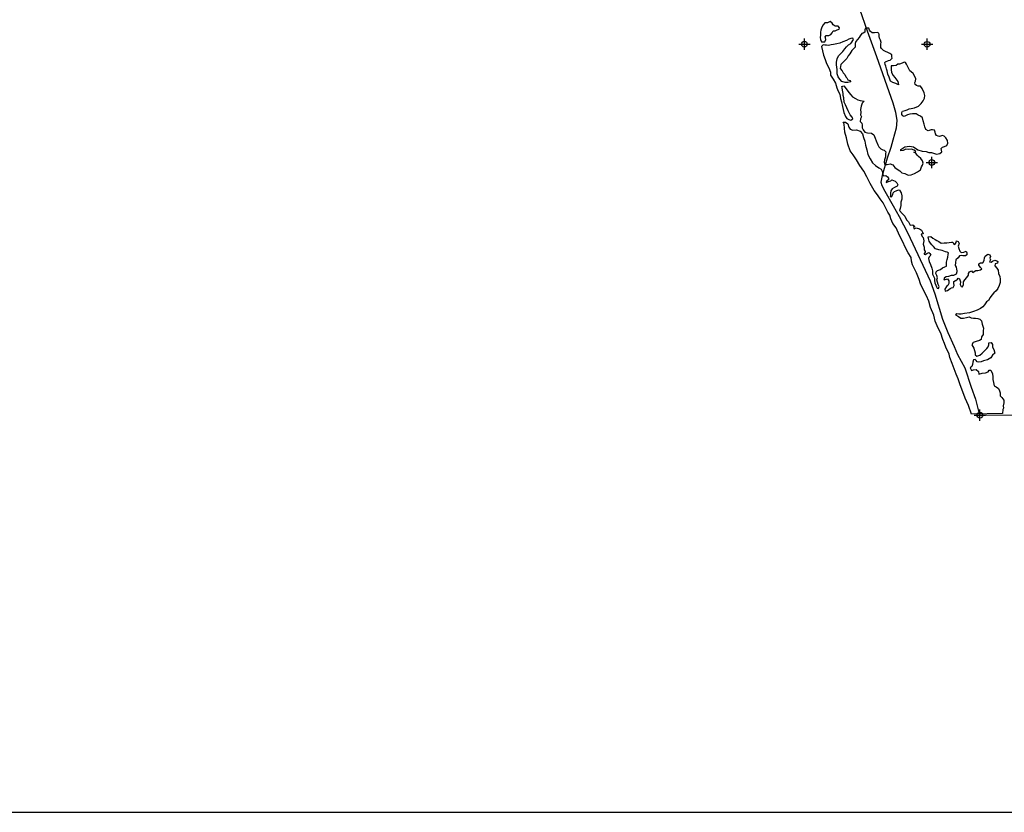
# Model space of a CAD drawing. Extents: x 137600 to 414800, y 708957 to 906957.
# Tile 1 of 10: x 180963 to 224325, y 708957 to 743873. Entities that reach past the tile are written whole.
import ezdxf

# ---------------------------------------------------------------- set-up
doc = ezdxf.new("R2010")
doc.units = 0
doc.header["$LTSCALE"] = 2000
doc.header["$PDMODE"] = 34
doc.header["$PDSIZE"] = 250
for name, color, linetype in [('BORDER9', 1, 'CONTINUOUS'), ('MAJROADS', 9, 'CONTINUOUS'), ('SEC', 2, 'CONTINUOUS'), ('WATER', 4, 'CONTINUOUS')]:
    doc.layers.add(name, color=color, linetype=linetype)

msp = doc.modelspace()

# ---------------------------------------------------------------- linework, layer by layer
at = {"layer": 'BORDER9', "color": 0}
msp.add_lwpolyline([(137600, 708957), (414800, 708957), (414800, 906957), (137600, 906957)], close=True, dxfattribs=at)
at = {"layer": 'MAJROADS', "color": 0}
msp.add_lwpolyline([(217950, 744346), (218286, 743388), (218696, 742246), (219418, 740204), (219533, 739801), (219597, 739432), (219569, 739089), (219423, 738570), (219328, 738236), (219165, 737776), (218942, 737015), (218889, 736722), (218930, 736563), (219062, 736319), (219434, 735671), (219691, 735200), (220079, 734476), (221060, 732366), (221265, 731803), (221601, 730686), (221831, 730089), (222119, 729475), (222259, 729131), (222582, 728533), (222868, 727685), (223057, 727155), (223239, 726452), (231722, 726527)], dxfattribs=at)
at = {"layer": 'SEC', "color": 0}
for p in [(215519, 742792), (220923, 742788), (221130, 737583), (223252, 726451)]:
    msp.add_point(p, dxfattribs=at)
at = {"layer": 'WATER', "color": 0}
for points in [[(216232, 743198), (216222, 743089), (216230, 743005), (216271, 742904), (216355, 742895), (216422, 742903), (216465, 742995), (216457, 743071), (216440, 743121), (216483, 743179), (216541, 743179), (216600, 743178), (216692, 743220), (216743, 743295), (216794, 743378), (216877, 743386), (216970, 743419), (217054, 743460), (217071, 743519), (217013, 743594), (216870, 743595), (216795, 743646), (216737, 743722), (216654, 743798), (216545, 743740), (216419, 743732), (216352, 743641), (216292, 743540), (216250, 743415), (216224, 743323)], [(218909, 742862), (218876, 742971), (218826, 743063), (218810, 743139), (218810, 743214), (218802, 743273), (218727, 743315), (218610, 743299), (218510, 743300), (218426, 743351), (218385, 743418), (218360, 743493), (218310, 743494), (218218, 743494), (218184, 743419), (218183, 743327), (218116, 743286), (218049, 743261), (217973, 743169), (217930, 743094), (217863, 743003), (217787, 742919), (217753, 742828), (217761, 742735), (217760, 742660), (217701, 742610), (217609, 742519), (217515, 742369), (217448, 742277), (217388, 742160), (217287, 742060), (217212, 741994), (217119, 741902), (217101, 741718), (217184, 741617), (217234, 741525), (217300, 741457), (217341, 741357), (217391, 741306), (217441, 741230), (217516, 741188), (217566, 741137), (217432, 741105), (217315, 741106), (217164, 741157), (217081, 741258), (217006, 741350), (216957, 741485), (216958, 741677), (216935, 741878), (216935, 742004), (216970, 742155), (217021, 742280), (217139, 742396), (217215, 742479), (217299, 742588), (217375, 742679), (217468, 742771), (217560, 742820), (217611, 742879), (217653, 742954), (217679, 743004), (217654, 743054), (217570, 743046), (217478, 743022), (217369, 742956), (217218, 742898), (217075, 742832), (216949, 742808), (216807, 742784), (216706, 742759), (216589, 742743), (216496, 742744), (216421, 742753), (216346, 742770), (216278, 742695), (216319, 742502), (216368, 742309), (216434, 742116), (216500, 741940), (216599, 741747), (216673, 741562), (216672, 741436), (216788, 741260), (216896, 741075), (216945, 740874), (217011, 740722), (217077, 740596), (217109, 740404), (217150, 740253), (217199, 740043), (217264, 739783), (217338, 739607), (217396, 739514), (217471, 739472), (217563, 739446), (217647, 739504), (217631, 739580), (217540, 739689), (217449, 739857), (217383, 739992), (217333, 740126), (217275, 740244), (217251, 740428), (217227, 740528), (217228, 740621), (217203, 740763), (217179, 740872), (217163, 740931), (217255, 740964), (217363, 740829), (217471, 740669), (217562, 740560), (217637, 740476), (217770, 740399), (217871, 740340), (217979, 740314), (218063, 740305), (218155, 740288), (218071, 740196), (218019, 740063), (217993, 739921), (218001, 739787), (217992, 739678), (218041, 739594), (217999, 739502), (217981, 739393), (218048, 739317), (218072, 739225), (218072, 739116), (218113, 739016), (218179, 738923), (218305, 738889), (218472, 738879), (218572, 738795), (218638, 738652), (218688, 738535), (218762, 738367), (218795, 738266), (218886, 738182), (218978, 738139), (219028, 738122), (219103, 738046), (219094, 737963), (219093, 737829), (219042, 737703), (219041, 737603), (219066, 737494), (219166, 737493), (219300, 737517), (219409, 737483), (219509, 737365), (219600, 737289), (219725, 737222), (219817, 737129), (219942, 737095), (220084, 737027), (220218, 737034), (220369, 737100), (220504, 737166), (220630, 737257), (220673, 737391), (220723, 737466), (220749, 737550), (220725, 737650), (220642, 737760), (220542, 737853), (220484, 737912), (220425, 737987), (220334, 738038), (220409, 738038), (220434, 738063), (220351, 738130), (220234, 738173), (220092, 738157), (219991, 738166), (219874, 738108), (219773, 738092), (219765, 738159), (219942, 738275), (220151, 738299), (220327, 738273), (220510, 738146), (220702, 738086), (220886, 738060), (221003, 738017), (221112, 738016), (221346, 737956), (221480, 737980), (221581, 738047), (221565, 738130), (221549, 738198), (221608, 738264), (221692, 738280), (221801, 738338), (221835, 738430), (221827, 738556), (221753, 738673), (221678, 738749), (221603, 738775), (221477, 738734), (221410, 738743), (221335, 738777), (221293, 738844), (221286, 738919), (221244, 739003), (221169, 739021), (221102, 739021), (220968, 738980), (220876, 739039), (220827, 739148), (220794, 739274), (220745, 739417), (220720, 739551), (220629, 739619), (220537, 739669), (220437, 739720), (220278, 739730), (220160, 739705), (220060, 739681), (219917, 739615), (219850, 739632), (219817, 739691), (219818, 739783), (219843, 739850), (219952, 739866), (220045, 739907), (220137, 739948), (220229, 739956), (220372, 739997), (220540, 740063), (220658, 740179), (220759, 740296), (220810, 740413), (220819, 740530), (220795, 740647), (220704, 740849), (220637, 740941), (220529, 740942), (220453, 740976), (220404, 741018), (220379, 741102), (220421, 741161), (220422, 741269), (220364, 741395), (220306, 741496), (220223, 741572), (220165, 741614), (220090, 741766), (220024, 741917), (219975, 741992), (219908, 742001), (219824, 741952), (219715, 741919), (219631, 741911), (219563, 741861), (219438, 741845), (219337, 741846), (219345, 741678), (219360, 741553), (219435, 741418), (219510, 741326), (219593, 741216), (219634, 741149), (219650, 741082), (219667, 741006), (219541, 741057), (219416, 741109), (219316, 741159), (219250, 741336), (219193, 741478), (219160, 741621), (219135, 741713), (219103, 741822), (219078, 741898), (219062, 741982), (219087, 742023), (219230, 742081), (219297, 742097), (219381, 742172), (219373, 742239), (219374, 742323), (219291, 742390), (219199, 742425), (219099, 742475), (218998, 742518), (218915, 742602), (218890, 742653), (218891, 742736), (218883, 742803)], [(222878, 726492), (222755, 726878), (222607, 727197), (222500, 727483), (222376, 727785), (222294, 728053), (222203, 728263), (222121, 728498), (222031, 728733), (221924, 728985), (221891, 729136), (221751, 729447), (221693, 729606), (221619, 729791), (221529, 730059), (221413, 730278), (221281, 730588), (221216, 730857), (221076, 731201), (221002, 731469), (220895, 731713), (220779, 731931), (220639, 732234), (220573, 732435), (220458, 732729), (220276, 733073), (220235, 733233), (220219, 733392), (220095, 733610), (219963, 733846), (219856, 734089), (219715, 734367), (219567, 734711), (219409, 734896), (219326, 735106), (219277, 735265), (219194, 735400), (219087, 735593), (218988, 735811), (218863, 735980), (218739, 736156), (218598, 736350), (218416, 736652), (218267, 736955), (218143, 737198), (217960, 737451), (217820, 737703), (217670, 737913), (217538, 738098), (217439, 738384), (217374, 738669), (217300, 738912), (217285, 739096), (217277, 739264), (217228, 739356), (217328, 739356), (217428, 739280), (217477, 739137), (217535, 739044), (217661, 739002), (217812, 739026), (217970, 738958), (218078, 738840), (218119, 738681), (218177, 738521), (218209, 738345), (218266, 738144), (218315, 737934), (218423, 737749), (218514, 737573), (218647, 737446), (218805, 737345), (218905, 737294), (218947, 737193), (218979, 737059), (219012, 737000), (219113, 737016), (219188, 736949), (219221, 736890), (219229, 736815), (219153, 736773), (219128, 736706), (219228, 736739), (219329, 736780), (219371, 736822), (219513, 736762), (219588, 736687), (219638, 736603), (219612, 736544), (219495, 736478), (219385, 736420), (219334, 736337), (219309, 736228), (219308, 736144), (219299, 736086), (219358, 736069), (219417, 736169), (219434, 736244), (219493, 736302), (219569, 736335), (219661, 736376), (219711, 736368), (219778, 736250), (219819, 736107), (219818, 735973), (219775, 735831), (219766, 735689), (219740, 735555), (219714, 735472), (219830, 735329), (219947, 735211), (220021, 735051), (220104, 734967), (220179, 734824), (220296, 734832), (220379, 734764), (220320, 734723), (220353, 734655), (220446, 734705), (220588, 734662), (220679, 734603), (220721, 734511), (220745, 734435), (220662, 734427), (220703, 734327), (220753, 734284), (220777, 734133), (220768, 734058), (220751, 733983), (220792, 733849), (220799, 733731), (220841, 733664), (220841, 733639), (220790, 733572), (220790, 733539), (220840, 733530), (220907, 733580), (220999, 733613), (221049, 733571), (221091, 733495), (221015, 733420), (220981, 733353), (221014, 733228), (221071, 733085), (221137, 732934), (221162, 732808), (221169, 732657), (221227, 732548), (221252, 732481), (221251, 732380), (221267, 732280), (221308, 732179), (221333, 732104), (221374, 732045), (221424, 732036), (221450, 732120), (221417, 732204), (221384, 732313), (221360, 732413), (221377, 732497), (221353, 732597), (221312, 732690), (221320, 732765), (221379, 732823), (221522, 732873), (221598, 732939), (221707, 732989), (221774, 733022), (221775, 733097), (221775, 733198), (221810, 733315), (221844, 733415), (221853, 733524), (221870, 733607), (221812, 733633), (221737, 733650), (221595, 733701), (221444, 733736), (221302, 733778), (221211, 733888), (221136, 733955), (221069, 734031), (221011, 734124), (221003, 734174), (220987, 734241), (220979, 734308), (221096, 734316), (221180, 734248), (221280, 734189), (221355, 734146), (221438, 734096), (221546, 734028), (221681, 734044), (221798, 734043), (221898, 734051), (221999, 734067), (222057, 734066), (222091, 734016), (222141, 733974), (222183, 734007), (222208, 734065), (222217, 734132), (222292, 734107), (222333, 734014), (222291, 733897), (222324, 733788), (222365, 733679), (222431, 733620), (222540, 733636), (222649, 733669), (222682, 733610), (222673, 733518), (222614, 733468), (222497, 733469), (222422, 733486), (222355, 733470), (222287, 733378), (222195, 733295), (222177, 733170), (222168, 733044), (222209, 732969), (222217, 732885), (222233, 732809), (222241, 732759), (222207, 732667), (222081, 732601), (221989, 732610), (221872, 732561), (221771, 732544), (221695, 732495), (221662, 732453), (221678, 732411), (221821, 732452), (221879, 732368), (221878, 732251), (221844, 732167), (221777, 732117), (221701, 732009), (221717, 731917), (221817, 731950), (221935, 732033), (222002, 732066), (222070, 732082), (222120, 732157), (222096, 732266), (222096, 732333), (222172, 732391), (222197, 732391), (222264, 732449), (222290, 732482), (222357, 732457), (222389, 732323), (222380, 732214), (222421, 732113), (222480, 732104), (222522, 732213), (222523, 732322), (222582, 732414), (222675, 732522), (222743, 732613), (222743, 732697), (222786, 732772), (222886, 732813), (222911, 732771), (222945, 732738), (223003, 732779), (223071, 732821), (223163, 732828), (223272, 732861), (223331, 732903), (223273, 732953), (223248, 732995), (223206, 733062), (223207, 733121), (223282, 733162), (223383, 733162), (223442, 733270), (223460, 733387), (223477, 733454), (223544, 733496), (223603, 733537), (223695, 733520), (223711, 733436), (223694, 733369), (223710, 733294), (223676, 733210), (223743, 733185), (223810, 733234), (223903, 733276), (223995, 733250), (224036, 733216), (224019, 733141), (223927, 733116), (223901, 733033), (223992, 732932), (224050, 732839), (224075, 732688), (224124, 732554), (224140, 732437), (224139, 732294), (224105, 732169), (224037, 732036), (223961, 731927), (223868, 731836), (223775, 731736), (223699, 731636), (223631, 731502), (223547, 731444), (223446, 731319), (223378, 731219), (223277, 731153), (223126, 731070), (222975, 731013), (222799, 730964), (222573, 730932), (222430, 730907), (222321, 730908), (222229, 730909), (222179, 730867), (222312, 730799), (222412, 730732), (222521, 730731), (222664, 730755), (222781, 730788), (222873, 730745), (222965, 730728), (223057, 730719), (223157, 730710), (223249, 730676), (223316, 730600), (223357, 730458), (223406, 730290), (223397, 730164), (223395, 730005), (223328, 729897), (223302, 729788), (223235, 729738), (223084, 729697), (222949, 729648), (222890, 729556), (222990, 729405), (223047, 729204), (223046, 729103), (223121, 729053), (223247, 729102), (223348, 729177), (223424, 729251), (223483, 729310), (223559, 729393), (223618, 729460), (223644, 729551), (223644, 729635), (223745, 729660), (223803, 729567), (223810, 729450), (223868, 729341), (223901, 729190), (223808, 729090), (223732, 728982), (223581, 728882), (223413, 728841), (223304, 728808), (223203, 728784), (223136, 728801), (223087, 728860), (223045, 728902), (222969, 728886), (222944, 728786), (222926, 728677), (222892, 728594), (222825, 728535), (222874, 728418), (222967, 728442), (223092, 728467), (223192, 728374), (223200, 728265), (223351, 728306), (223493, 728313), (223611, 728354), (223661, 728438), (223737, 728429), (223803, 728278), (223827, 728144), (223818, 728018), (223842, 727884), (223883, 727750), (223966, 727707), (224075, 727631), (224116, 727522), (224140, 727438), (224140, 727304), (224223, 727237), (224306, 727111), (224305, 727002), (224271, 726868), (224287, 726767), (224261, 726701), (224243, 726525)]]:
    msp.add_lwpolyline(points, close=True, dxfattribs=at)

doc.saveas('drawing.dxf')
